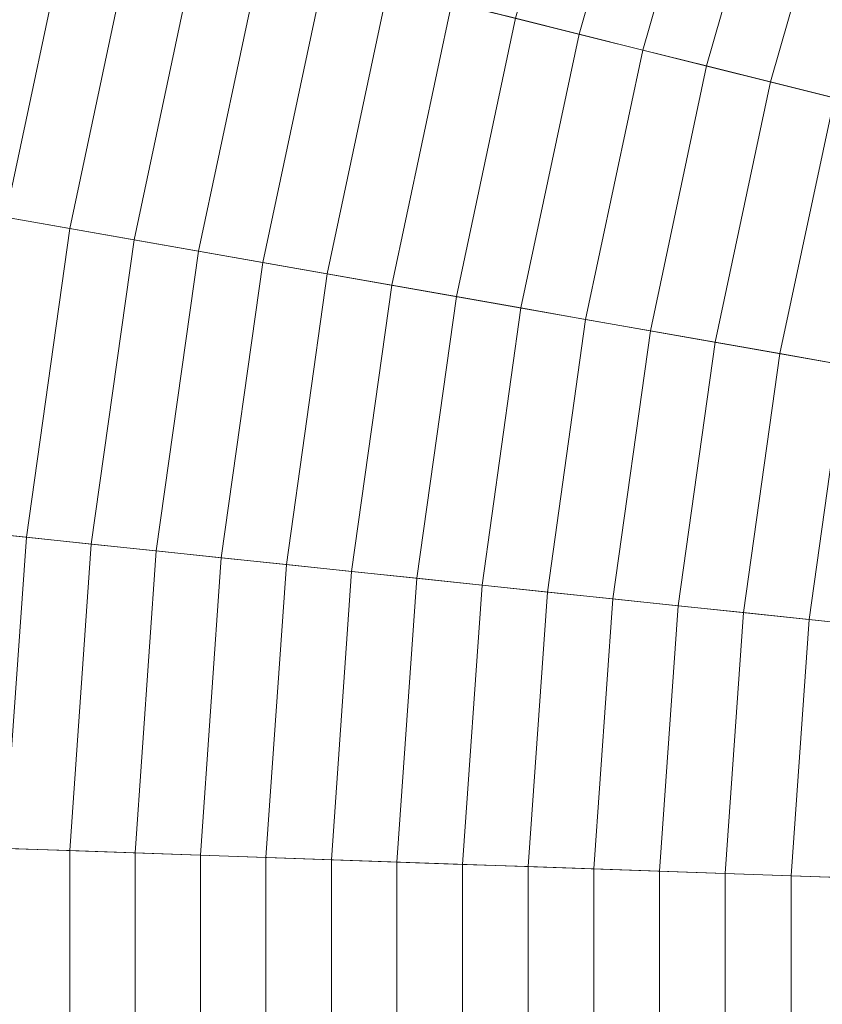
# Model space of a CAD drawing. Header units: centimetres. Extents: x -6.39 to 0.8, y 3.58 to 10.78.
# Tile 101 of 256: x -4.72 to -4.37, y 7.18 to 7.61. Entities that reach past the tile are written whole.
import ezdxf

# ---------------------------------------------------------------- set-up
doc = ezdxf.new("R2010")
doc.units = ezdxf.units.CM
doc.header["$LTSCALE"] = 2.54
doc.layers.add('Lucido design-1', color=7, linetype='Continuous')

# ---------------------------------------------------------------- blocks, each defined once
blk = doc.blocks.new('Gruppo-1')
at = {"color": 142, "linetype": 'Continuous', "lineweight": 9}
for points in [[(-4.25865, 10.46661, -13.70234), (-4.48441, 10.3565, -13.70234), (-2.79597, 7.18101, -13.70234), (-2.79584, 7.18108, -13.70234)], [(-4.48441, 10.3565, -13.70234), (-4.70194, 10.23091, -13.70234), (-2.79611, 7.18094, -13.70234), (-2.79597, 7.18101, -13.70234)], [(-4.70194, 10.23091, -13.70234), (-4.91018, 10.09045, -13.70234), (-2.79623, 7.18085, -13.70234), (-2.79611, 7.18094, -13.70234)], [(-4.91018, 10.09045, -13.70234), (-5.10811, 9.93581, -13.70234), (-2.79635, 7.18076, -13.70234), (-2.79623, 7.18085, -13.70234)], [(-5.10811, 9.93581, -13.70234), (-5.29478, 9.76774, -13.70234), (-2.79646, 7.18066, -13.70234), (-2.79635, 7.18076, -13.70234)], [(-5.29478, 9.76774, -13.70234), (-5.46926, 9.58705, -13.70234), (-2.79657, 7.18055, -13.70234), (-2.79646, 7.18066, -13.70234)], [(-5.46926, 9.58705, -13.70234), (-5.63072, 9.39464, -13.70234), (-2.79666, 7.18043, -13.70234), (-2.79657, 7.18055, -13.70234)], [(-5.63072, 9.39464, -13.70234), (-5.77836, 9.19143, -13.70234), (-2.79675, 7.18031, -13.70234), (-2.79666, 7.18043, -13.70234)], [(-5.77836, 9.19143, -13.70234), (-5.91146, 8.97841, -13.70234), (-2.79683, 7.18018, -13.70234), (-2.79675, 7.18031, -13.70234)], [(-5.91146, 8.97841, -13.70234), (-6.02938, 8.75664, -13.70234), (-2.7969, 7.18005, -13.70234), (-2.79683, 7.18018, -13.70234)], [(-6.02938, 8.75664, -13.70234), (-6.13155, 8.52717, -13.70234), (-2.79696, 7.17991, -13.70234), (-2.7969, 7.18005, -13.70234)], [(-6.13155, 8.52717, -13.70234), (-6.21746, 8.29114, -13.70234), (-2.79702, 7.17977, -13.70234), (-2.79696, 7.17991, -13.70234)], [(-6.21746, 8.29114, -13.70234), (-6.28669, 8.04969, -13.70234), (-2.79706, 7.17962, -13.70234), (-2.79702, 7.17977, -13.70234)], [(-6.28669, 8.04969, -13.70234), (-6.33891, 7.804, -13.70234), (-2.79709, 7.17948, -13.70234), (-2.79706, 7.17962, -13.70234)], [(-6.33891, 7.804, -13.70234), (-6.37387, 7.55526, -13.70234), (-2.79711, 7.17933, -13.70234), (-2.79709, 7.17948, -13.70234)], [(-4.44618, 7.71562, -12.80783), (-4.47959, 7.59913, -12.80783), (-4.50715, 7.606, -12.81447), (-4.4732, 7.7244, -12.81447)], [(-4.41914, 7.70683, -12.80129), (-4.452, 7.59225, -12.80129), (-4.47959, 7.59913, -12.80783), (-4.44618, 7.71562, -12.80783)], [(-4.39208, 7.69804, -12.79485), (-4.42439, 7.58536, -12.79485), (-4.452, 7.59225, -12.80129), (-4.41914, 7.70683, -12.80129)], [(-4.365, 7.68924, -12.7885), (-4.39676, 7.57847, -12.7885), (-4.42439, 7.58536, -12.79485), (-4.39208, 7.69804, -12.79485)], [(-4.33789, 7.68043, -12.78226), (-4.3691, 7.57158, -12.78226), (-4.39676, 7.57847, -12.7885), (-4.365, 7.68924, -12.7885)], [(-4.69949, 7.65395, -12.86369), (-4.72797, 7.51994, -12.86369), (-4.75576, 7.52484, -12.87112), (-4.72687, 7.66078, -12.87112)], [(-4.67208, 7.64712, -12.85636), (-4.70016, 7.51504, -12.85636), (-4.72797, 7.51994, -12.86369), (-4.69949, 7.65395, -12.86369)], [(-4.64465, 7.64028, -12.84913), (-4.67232, 7.51013, -12.84913), (-4.70016, 7.51504, -12.85636), (-4.67208, 7.64712, -12.85636)], [(-4.6172, 7.63344, -12.842), (-4.64445, 7.50522, -12.842), (-4.67232, 7.51013, -12.84913), (-4.64465, 7.64028, -12.84913)], [(-4.58972, 7.62659, -12.83497), (-4.61656, 7.5003, -12.83497), (-4.64445, 7.50522, -12.842), (-4.6172, 7.63344, -12.842)], [(-4.56222, 7.61973, -12.82804), (-4.58865, 7.49538, -12.82804), (-4.61656, 7.5003, -12.83497), (-4.58972, 7.62659, -12.83497)], [(-4.5347, 7.61287, -12.82121), (-4.56072, 7.49045, -12.82121), (-4.58865, 7.49538, -12.82804), (-4.56222, 7.61973, -12.82804)], [(-4.50715, 7.606, -12.81447), (-4.53276, 7.48552, -12.81447), (-4.56072, 7.49045, -12.82121), (-4.5347, 7.61287, -12.82121)], [(-4.47959, 7.59913, -12.80783), (-4.50478, 7.48059, -12.80783), (-4.53276, 7.48552, -12.81447), (-4.50715, 7.606, -12.81447)], [(-4.452, 7.59225, -12.80129), (-4.47678, 7.47565, -12.80129), (-4.50478, 7.48059, -12.80783), (-4.47959, 7.59913, -12.80783)], [(-4.42439, 7.58536, -12.79485), (-4.44876, 7.47071, -12.79485), (-4.47678, 7.47565, -12.80129), (-4.452, 7.59225, -12.80129)], [(-4.39676, 7.57847, -12.7885), (-4.42071, 7.46577, -12.7885), (-4.44876, 7.47071, -12.79485), (-4.42439, 7.58536, -12.79485)], [(-4.3691, 7.57158, -12.78226), (-4.39265, 7.46082, -12.78226), (-4.42071, 7.46577, -12.7885), (-4.39676, 7.57847, -12.7885)], [(-4.34143, 7.56468, -12.77612), (-4.36456, 7.45586, -12.77612), (-4.39265, 7.46082, -12.78226), (-4.3691, 7.57158, -12.78226)], [(-6.37387, 7.55526, -13.70234), (-6.39139, 7.30469, -13.70234), (-2.79712, 7.17918, -13.70234), (-2.79711, 7.17933, -13.70234)], [(-4.70016, 7.51504, -12.85636), (-4.71895, 7.38132, -12.85636), (-4.74704, 7.38427, -12.86369), (-4.72797, 7.51994, -12.86369)], [(-4.67232, 7.51013, -12.84913), (-4.69083, 7.37837, -12.84913), (-4.71895, 7.38132, -12.85636), (-4.70016, 7.51504, -12.85636)], [(-4.64445, 7.50522, -12.842), (-4.6627, 7.37541, -12.842), (-4.69083, 7.37837, -12.84913), (-4.67232, 7.51013, -12.84913)], [(-4.61656, 7.5003, -12.83497), (-4.63453, 7.37245, -12.83497), (-4.6627, 7.37541, -12.842), (-4.64445, 7.50522, -12.842)], [(-4.58865, 7.49538, -12.82804), (-4.60635, 7.36949, -12.82804), (-4.63453, 7.37245, -12.83497), (-4.61656, 7.5003, -12.83497)], [(-4.56072, 7.49045, -12.82121), (-4.57814, 7.36652, -12.82121), (-4.60635, 7.36949, -12.82804), (-4.58865, 7.49538, -12.82804)], [(-4.53276, 7.48552, -12.81447), (-4.5499, 7.36355, -12.81447), (-4.57814, 7.36652, -12.82121), (-4.56072, 7.49045, -12.82121)], [(-4.50478, 7.48059, -12.80783), (-4.52165, 7.36058, -12.80783), (-4.5499, 7.36355, -12.81447), (-4.53276, 7.48552, -12.81447)], [(-4.47678, 7.47565, -12.80129), (-4.49337, 7.35761, -12.80129), (-4.52165, 7.36058, -12.80783), (-4.50478, 7.48059, -12.80783)], [(-4.44876, 7.47071, -12.79485), (-4.46507, 7.35464, -12.79485), (-4.49337, 7.35761, -12.80129), (-4.47678, 7.47565, -12.80129)], [(-4.42071, 7.46577, -12.7885), (-4.43675, 7.35166, -12.7885), (-4.46507, 7.35464, -12.79485), (-4.44876, 7.47071, -12.79485)], [(-4.39265, 7.46082, -12.78226), (-4.40841, 7.34868, -12.78226), (-4.43675, 7.35166, -12.7885), (-4.42071, 7.46577, -12.7885)], [(-4.36456, 7.45586, -12.77612), (-4.38004, 7.3457, -12.77612), (-4.40841, 7.34868, -12.78226), (-4.39265, 7.46082, -12.78226)], [(-4.33645, 7.45091, -12.77007), (-4.35165, 7.34272, -12.77007), (-4.38004, 7.3457, -12.77612), (-4.36456, 7.45586, -12.77612)], [(-4.71895, 7.38132, -12.85636), (-4.72837, 7.24662, -12.85636), (-4.7566, 7.2476, -12.86369), (-4.74704, 7.38427, -12.86369)], [(-4.69083, 7.37837, -12.84913), (-4.70012, 7.24563, -12.84913), (-4.72837, 7.24662, -12.85636), (-4.71895, 7.38132, -12.85636)], [(-4.6627, 7.37541, -12.842), (-4.67184, 7.24464, -12.842), (-4.70012, 7.24563, -12.84913), (-4.69083, 7.37837, -12.84913)], [(-4.63453, 7.37245, -12.83497), (-4.64354, 7.24366, -12.83497), (-4.67184, 7.24464, -12.842), (-4.6627, 7.37541, -12.842)], [(-4.60635, 7.36949, -12.82804), (-4.61521, 7.24267, -12.82804), (-4.64354, 7.24366, -12.83497), (-4.63453, 7.37245, -12.83497)], [(-4.57814, 7.36652, -12.82121), (-4.58687, 7.24168, -12.82121), (-4.61521, 7.24267, -12.82804), (-4.60635, 7.36949, -12.82804)], [(-4.5499, 7.36355, -12.81447), (-4.5585, 7.24069, -12.81447), (-4.58687, 7.24168, -12.82121), (-4.57814, 7.36652, -12.82121)], [(-4.52165, 7.36058, -12.80783), (-4.5301, 7.23969, -12.80783), (-4.5585, 7.24069, -12.81447), (-4.5499, 7.36355, -12.81447)], [(-4.49337, 7.35761, -12.80129), (-4.50169, 7.2387, -12.80129), (-4.5301, 7.23969, -12.80783), (-4.52165, 7.36058, -12.80783)], [(-4.46507, 7.35464, -12.79485), (-4.47325, 7.23771, -12.79485), (-4.50169, 7.2387, -12.80129), (-4.49337, 7.35761, -12.80129)], [(-4.43675, 7.35166, -12.7885), (-4.44479, 7.23672, -12.7885), (-4.47325, 7.23771, -12.79485), (-4.46507, 7.35464, -12.79485)], [(-4.40841, 7.34868, -12.78226), (-4.4163, 7.23572, -12.78226), (-4.44479, 7.23672, -12.7885), (-4.43675, 7.35166, -12.7885)], [(-4.38004, 7.3457, -12.77612), (-4.3878, 7.23473, -12.77612), (-4.4163, 7.23572, -12.78226), (-4.40841, 7.34868, -12.78226)], [(-4.35165, 7.34272, -12.77007), (-4.35927, 7.23373, -12.77007), (-4.3878, 7.23473, -12.77612), (-4.38004, 7.3457, -12.77612)], [(-6.39139, 7.30469, -13.70234), (-6.39139, 7.05351, -13.70234), (-2.79712, 7.17903, -13.70234), (-2.79712, 7.17918, -13.70234)], [(-4.70012, 7.24563, -12.84913), (-4.70012, 7.11257, -12.84913), (-4.72837, 7.11159, -12.85636), (-4.72837, 7.24662, -12.85636)], [(-4.67184, 7.24464, -12.842), (-4.67184, 7.11356, -12.842), (-4.70012, 7.11257, -12.84913), (-4.70012, 7.24563, -12.84913)], [(-4.64354, 7.24366, -12.83497), (-4.64354, 7.11455, -12.83497), (-4.67184, 7.11356, -12.842), (-4.67184, 7.24464, -12.842)], [(-4.61521, 7.24267, -12.82804), (-4.61521, 7.11554, -12.82804), (-4.64354, 7.11455, -12.83497), (-4.64354, 7.24366, -12.83497)], [(-4.58687, 7.24168, -12.82121), (-4.58687, 7.11653, -12.82121), (-4.61521, 7.11554, -12.82804), (-4.61521, 7.24267, -12.82804)], [(-4.5585, 7.24069, -12.81447), (-4.5585, 7.11752, -12.81447), (-4.58687, 7.11653, -12.82121), (-4.58687, 7.24168, -12.82121)], [(-4.5301, 7.23969, -12.80783), (-4.5301, 7.11851, -12.80783), (-4.5585, 7.11752, -12.81447), (-4.5585, 7.24069, -12.81447)], [(-4.50169, 7.2387, -12.80129), (-4.50169, 7.1195, -12.80129), (-4.5301, 7.11851, -12.80783), (-4.5301, 7.23969, -12.80783)], [(-4.47325, 7.23771, -12.79485), (-4.47325, 7.12049, -12.79485), (-4.50169, 7.1195, -12.80129), (-4.50169, 7.2387, -12.80129)], [(-4.44479, 7.23672, -12.7885), (-4.44479, 7.12149, -12.7885), (-4.47325, 7.12049, -12.79485), (-4.47325, 7.23771, -12.79485)], [(-4.4163, 7.23572, -12.78226), (-4.4163, 7.12248, -12.78226), (-4.44479, 7.12149, -12.7885), (-4.44479, 7.23672, -12.7885)], [(-4.3878, 7.23473, -12.77612), (-4.3878, 7.12348, -12.77612), (-4.4163, 7.12248, -12.78226), (-4.4163, 7.23572, -12.78226)], [(-4.35927, 7.23373, -12.77007), (-4.35927, 7.12447, -12.77007), (-4.3878, 7.12348, -12.77612), (-4.3878, 7.23473, -12.77612)]]:
    blk.add_3dface(points, dxfattribs=at)

msp = doc.modelspace()

# ---------------------------------------------------------------- block references
at = {"layer": 'Lucido design-1', "color": 7}
msp.add_blockref('Gruppo-1', (0, 0), dxfattribs=at)

doc.saveas('drawing.dxf')
